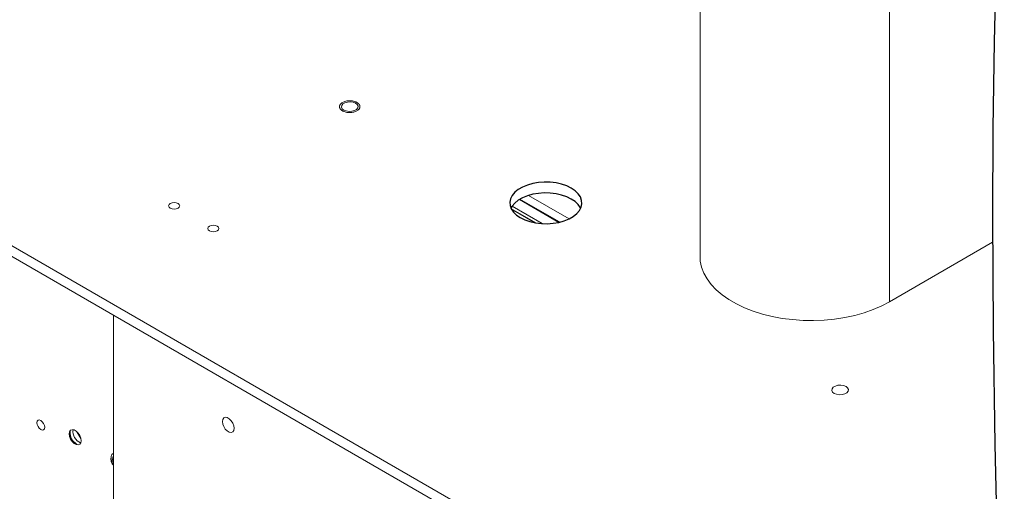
# Paper-space layout '_Isometric' of a CAD drawing. Header units: millimetres. Extents: x -1342 to 1339, y -551 to 2740.
# Tile 66 of 90: x 279 to 634, y 722 to 892. Entities that reach past the tile are written whole.
import ezdxf

# ---------------------------------------------------------------- set-up
doc = ezdxf.new("R2010")
doc.units = ezdxf.units.MM

psp = doc.layouts.new('_Isometric')

# ---------------------------------------------------------------- linework, layer by layer
at = {"color": 144, "linetype": 'Continuous', "lineweight": 18}
for p, q in [((-988.54, 1540.57), (514.77, 672.73)), ((-988.54, 1536.68), (514.77, 668.84)), ((524.03, 983.21), (524.03, 806.75)), ((592.32, 976.87), (592.32, 790.42)), ((458.92, 827.25), (473.16, 819.03)), ((458.92, 827.25), (473.16, 819.03)), ((462.19, 828.72), (476.8, 820.28)), ((455.88, 824.08), (465.06, 818.78)), ((456.03, 823.78), (464.55, 818.86)), ((467.15, 818.56), (456.29, 824.82)), ((629.48, 811.87), (592.32, 790.42)), ((312.59, 785.56), (312.59, 38.48)), ((296.78, 742.96), (296.8, 743.61))]:
    psp.add_line(p, q, dxfattribs=at)
at = {"color": 7, "linetype": 'Continuous', "lineweight": 25}
psp.add_line((473.33, 819.07), (459.04, 827.32), dxfattribs=at)
at = {"color": 7, "linetype": 'Continuous', "lineweight": 25, "flags": 128}
for points in [[(630.79, 914.72), (630, 884.04), (629.56, 852.85), (629.43, 821.22), (629.67, 780.35), (630.31, 739.03), (631.31, 697.39), (632.6, 655.56), (634.15, 613.65)], [(459.24, 820.72), (460.88, 819.92), (462.72, 819.28), (464.72, 818.83), (466.82, 818.58), (468.97, 818.53), (471.1, 818.68), (473.16, 819.03), (475.09, 819.58), (476.83, 820.3), (478.35, 821.17), (479.6, 822.18), (480.54, 823.3), (481.16, 824.48), (481.42, 825.71), (481.33, 826.95), (480.89, 828.17), (480.11, 829.32), (479.01, 830.39), (477.62, 831.33), (475.99, 832.13), (474.14, 832.77), (472.14, 833.22), (470.04, 833.47), (467.89, 833.52), (465.76, 833.37), (463.71, 833.02), (461.78, 832.47), (460.03, 831.75), (458.51, 830.87), (457.26, 829.87), (456.32, 828.75), (455.71, 827.56), (455.44, 826.33), (455.53, 825.1), (455.97, 823.88), (456.75, 822.73), (457.85, 821.66), (459.24, 820.72)], [(480.99, 824.08), (480.89, 824.28), (480.11, 825.43), (479.01, 826.5), (477.62, 827.44), (475.99, 828.24), (474.14, 828.88), (472.14, 829.33), (470.04, 829.58), (467.89, 829.63), (465.76, 829.48), (463.71, 829.13), (461.78, 828.58), (460.03, 827.86), (458.51, 826.99), (457.26, 825.98), (456.32, 824.86), (455.88, 824.08)]]:
    psp.add_lwpolyline(points, dxfattribs=at)
at = {"color": 144, "linetype": 'Continuous', "lineweight": 18, "flags": 128}
for points in [[(399.87, 861.93), (400.47, 861.44), (400.74, 860.86), (400.65, 860.26), (400.21, 859.71), (399.47, 859.29), (398.52, 859.03), (397.49, 858.98), (396.48, 859.14), (395.63, 859.48), (395.03, 859.97), (394.76, 860.56), (394.85, 861.16), (395.29, 861.7), (396.03, 862.13), (396.97, 862.38), (398.01, 862.43), (399.02, 862.28), (399.87, 861.93)], [(333.05, 824.17), (333.7, 823.92), (334.46, 823.83), (335.23, 823.92), (335.88, 824.17), (336.31, 824.55), (336.46, 824.99), (336.31, 825.43), (335.88, 825.81), (335.23, 826.06), (334.46, 826.14), (333.7, 826.06), (333.05, 825.81), (332.61, 825.43), (332.46, 824.99), (332.61, 824.55), (333.05, 824.17)], [(347.19, 816.01), (347.84, 815.76), (348.6, 815.67), (349.37, 815.76), (350.02, 816.01), (350.45, 816.38), (350.6, 816.82), (350.45, 817.27), (350.02, 817.64), (349.37, 817.89), (348.6, 817.98), (347.84, 817.89), (347.19, 817.64), (346.76, 817.27), (346.6, 816.82), (346.76, 816.38), (347.19, 816.01)], [(592.32, 790.42), (589.5, 788.94), (586.45, 787.62), (583.2, 786.48), (579.78, 785.52), (576.21, 784.75), (572.54, 784.18), (568.78, 783.82), (564.98, 783.66), (561.18, 783.71), (557.4, 783.98), (553.68, 784.44), (550.05, 785.11), (546.55, 785.98), (543.21, 787.03), (540.06, 788.26), (537.13, 789.66), (534.43, 791.21), (532.01, 792.91), (529.88, 794.73), (528.05, 796.66), (526.55, 798.68), (525.4, 800.77), (524.59, 802.92), (524.13, 805.1), (524.03, 806.75)], [(576.65, 759.88), (577.24, 759.39), (577.51, 758.81), (577.42, 758.21), (576.98, 757.66), (576.24, 757.24), (575.3, 756.98), (574.26, 756.93), (573.26, 757.09), (572.4, 757.43), (571.81, 757.92), (571.54, 758.5), (571.63, 759.1), (572.07, 759.65), (572.8, 760.07), (573.75, 760.33), (574.79, 760.38), (575.79, 760.23), (576.65, 759.88)], [(284.99, 746.85), (285.09, 747.41), (285.4, 747.76), (285.86, 747.85), (286.4, 747.67), (286.94, 747.23), (287.4, 746.61), (287.71, 745.9), (287.81, 745.22), (287.71, 744.65), (287.4, 744.3), (286.94, 744.21), (286.4, 744.4), (285.86, 744.84), (285.4, 745.45), (285.09, 746.16), (284.99, 746.85)], [(356.07, 744.86), (355.95, 745.77), (355.58, 746.72), (355.01, 747.59), (354.32, 748.28), (353.59, 748.71), (352.89, 748.81), (352.33, 748.59), (351.96, 748.07), (351.83, 747.31), (351.96, 746.39), (352.33, 745.44), (352.89, 744.57), (353.59, 743.88), (354.32, 743.46), (355.01, 743.35), (355.58, 743.57), (355.95, 744.09), (356.07, 744.86)], [(300.9, 740.39), (300.77, 741.3), (300.4, 742.25), (299.84, 743.12), (299.14, 743.81), (298.41, 744.24), (297.71, 744.35), (297.15, 744.13), (296.78, 743.6), (296.65, 742.84), (296.78, 741.93), (297.15, 740.98), (297.71, 740.1), (298.41, 739.41), (299.14, 738.99), (299.84, 738.88), (300.4, 739.1), (300.77, 739.63), (300.9, 740.39)], [(296.92, 742.9), (296.93, 743.84), (296.94, 743.9)]]:
    psp.add_lwpolyline(points, dxfattribs=at)
at = {"color": 144, "linetype": 'Continuous', "lineweight": 18}
for centre, radius, start, end in [((302.02, 743.53), 5.14, 187.01, 244.8358), ((302.36, 743.69), 4.38, 171.4487, 248.5596), ((310.6, 748.44), 12.19, 203.5577, 216.437), ((314.91, 733.64), 2.71, 149.0273, 210.9727)]:
    psp.add_arc(centre, radius, start, end, dxfattribs=at)
at = {"color": 7, "linetype": 'Continuous', "lineweight": 25}
for points, knots in [([(293.9, -11.39), (292.02, -14.79), (288.33, -21.45), (283.68, -31.63), (279.74, -41.6), (276.48, -51.35), (273.49, -62), (270.93, -73.46), (268.94, -85.57), (267.65, -96.98), (266.91, -107.63), (266.62, -117.5), (266.67, -127.02), (267, -136.05), (267.57, -144.48), (268.23, -151.71), (268.89, -157.55), (269.47, -162.1), (269.95, -165.49), (270.33, -168.05), (270.64, -170.09), (270.98, -172.18), (271.42, -174.89), (272.05, -178.48), (272.91, -183.06), (274.03, -188.66), (275.43, -195.14), (277.07, -202.12), (278.89, -209.26), (280.83, -216.39), (283.52, -225.68), (287.12, -237.09), (291.82, -250.57), (296.91, -263.95), (302.29, -277.03), (307.76, -289.44), (313.1, -300.86), (318.18, -311.16), (322.91, -320.34), (327.25, -328.44), (330.49, -334.3), (332.84, -338.48), (334.58, -341.52), (336.68, -345.16), (339.23, -349.49), (342.25, -354.53), (345.65, -360.08), (349.26, -365.84), (352.91, -371.53), (356.55, -377.08), (360.17, -382.48), (365.5, -390.26), (372.52, -400.16), (381.22, -411.85), (389.63, -422.65), (397.15, -431.88), (403.67, -439.6), (409.12, -445.87), (414.06, -451.38), (418.48, -456.21), (422.37, -460.36), (425.74, -463.89), (428.9, -467.13), (432.3, -470.57), (436.38, -474.61), (441.31, -479.37), (447.11, -484.79), (453.75, -490.77), (461.55, -497.5), (470.53, -504.82), (480.77, -512.6), (491.93, -520.38), (502.58, -527.07), (512.46, -532.63), (521.12, -537), (529.58, -540.76), (537.52, -543.81), (544.87, -546.19), (551.62, -547.98), (557.78, -549.26), (563.35, -550.12), (568.35, -550.62), (573.01, -550.86), (577.74, -550.87), (582.88, -550.59), (588.47, -549.92), (594.33, -548.75), (599.63, -547.23), (604.05, -545.63), (607.78, -544.05), (611.69, -542.13), (616.27, -539.55), (620.99, -536.42), (625.48, -532.95), (629.29, -529.63), (632.7, -526.35), (635.9, -522.96), (638.78, -519.63), (641.42, -516.34), (643.89, -513.04), (646.46, -509.36), (649.12, -505.26), (651.84, -500.73), (654.63, -495.71), (657.33, -490.44), (659.64, -485.54), (661.49, -481.39), (662.86, -478.15), (663.92, -475.55), (664.69, -473.6), (665.29, -472.07), (666, -470.23), (667, -467.53), (668.31, -463.88), (670.54, -457.34), (673.46, -447.98), (676.42, -437.17), (678.88, -427.26), (680.93, -418.2), (682.97, -408.41), (684.96, -397.86), (686.9, -386.49), (688.77, -374.28), (690.37, -362.62), (691.73, -351.63), (692.87, -341.51), (693.91, -331.39), (694.82, -321.75), (695.54, -313.43), (696.1, -306.43), (696.53, -300.7), (696.88, -295.73), (697.17, -291.55), (697.39, -288.18), (697.56, -285.54), (697.68, -283.53), (697.78, -281.97), (697.85, -280.71), (697.92, -279.6), (697.98, -278.52), (698.05, -277.36), (698.18, -275.15), (698.37, -271.62), (698.63, -266.71), (698.91, -261.13), (699.2, -254.91), (699.5, -247.89), (699.81, -239.96), (700.11, -231.11), (700.4, -221.29), (700.67, -210.56), (700.92, -198.75), (701.12, -185.94), (701.28, -172.11), (701.36, -157.59), (701.38, -142.42), (701.33, -126.61), (701.19, -109.82), (700.97, -92.02), (700.66, -73.2), (700.25, -53.74), (699.75, -33.66), (699.16, -12.99), (698.46, 8.65), (697.66, 31.26), (696.8, 53.48), (695.91, 75.19), (694.99, 96.21), (694.02, 117.6), (692.99, 139.17), (691.93, 160.77), (690.35, 192.18), (688.18, 233.38), (685.49, 282.81), (682.85, 330.52), (680.32, 376.39), (677.84, 421.86), (675.47, 466.84), (673.23, 510.97), (671.18, 554.16), (669.33, 596.34), (667.7, 637.69), (666.4, 675.9), (665.41, 710.98), (664.69, 742.98), (664.19, 774.24), (663.92, 804.73), (663.89, 834.41), (664.11, 863.25), (664.59, 890.48), (665.3, 916.12), (666.23, 940.19), (667.4, 963.46), (668.82, 985.92), (670.5, 1007.54), (672.22, 1025.94), (673.86, 1041.26), (675.34, 1053.61), (676.89, 1065.37), (678.48, 1076.38), (680.08, 1086.51), (681.76, 1096.3), (683.5, 1105.67), (685.29, 1114.59), (687, 1122.51), (688.68, 1129.76), (690.3, 1136.31), (691.84, 1142.14), (693.19, 1146.97), (694.33, 1150.87), (695.25, 1153.86), (695.92, 1155.99), (696.29, 1157.14), (696.45, 1157.64), (696.54, 1157.93), (696.74, 1158.54), (697.09, 1159.58), (697.65, 1161.26), (698.45, 1163.59), (699.49, 1166.52), (701.13, 1170.97), (703.54, 1177.06), (706.97, 1184.93), (710.53, 1192.22), (714.02, 1198.69), (717.06, 1203.91), (720.01, 1208.63), (722.64, 1212.59), (724.85, 1215.76), (726.62, 1218.18), (727.91, 1219.92), (728.93, 1221.25), (729.9, 1222.5), (731.09, 1224.01), (732.98, 1226.35), (734.91, 1228.67), (736.35, 1230.31), (736.79, 1230.8)], [0, 0, 0, 0, 0.004123, 0.008074, 0.011864, 0.015499, 0.018986, 0.023625, 0.027987, 0.032071, 0.035877, 0.0394, 0.042636, 0.046075, 0.0491, 0.051703, 0.053882, 0.055408, 0.056638, 0.057569, 0.058198, 0.058858, 0.059842, 0.061152, 0.062789, 0.06486, 0.067299, 0.069937, 0.072584, 0.075242, 0.077908, 0.083019, 0.088155, 0.093312, 0.09848, 0.103414, 0.107951, 0.112086, 0.115814, 0.119093, 0.121995, 0.12304, 0.124264, 0.125773, 0.127567, 0.12969, 0.132101, 0.134581, 0.137011, 0.139391, 0.141721, 0.144, 0.149541, 0.154756, 0.159645, 0.16421, 0.167496, 0.170451, 0.173082, 0.175395, 0.177431, 0.179152, 0.180598, 0.182254, 0.184295, 0.186719, 0.189545, 0.192741, 0.19622, 0.200482, 0.20504, 0.209861, 0.214908, 0.218383, 0.221921, 0.225254, 0.228307, 0.231099, 0.233645, 0.235962, 0.238058, 0.239942, 0.241623, 0.243368, 0.245338, 0.247537, 0.249909, 0.252372, 0.254034, 0.255581, 0.257358, 0.259406, 0.262104, 0.264477, 0.266612, 0.268591, 0.270603, 0.272688, 0.27434, 0.276154, 0.278143, 0.280315, 0.282678, 0.285245, 0.288023, 0.290666, 0.292556, 0.294141, 0.295407, 0.296345, 0.296967, 0.297626, 0.299025, 0.30087, 0.302875, 0.308389, 0.314113, 0.317981, 0.322127, 0.326581, 0.331356, 0.336467, 0.341928, 0.347755, 0.352059, 0.356554, 0.36117, 0.365445, 0.369278, 0.372119, 0.374629, 0.376801, 0.378625, 0.380098, 0.381214, 0.382085, 0.382718, 0.383264, 0.383722, 0.384174, 0.38468, 0.385241, 0.387066, 0.389312, 0.391678, 0.394391, 0.397457, 0.400884, 0.404762, 0.409032, 0.413705, 0.41879, 0.424297, 0.430237, 0.436619, 0.442971, 0.449724, 0.456886, 0.464464, 0.472467, 0.480899, 0.489249, 0.497991, 0.507127, 0.516661, 0.526593, 0.535175, 0.544033, 0.553043, 0.562064, 0.57109, 0.580117, 0.601363, 0.622513, 0.641603, 0.660516, 0.679206, 0.697632, 0.715755, 0.733222, 0.750326, 0.767035, 0.783319, 0.796437, 0.80923, 0.821685, 0.833788, 0.845527, 0.856891, 0.867869, 0.877584, 0.886961, 0.895992, 0.904672, 0.912996, 0.920961, 0.925841, 0.930572, 0.935097, 0.939273, 0.943111, 0.946629, 0.950385, 0.953743, 0.956728, 0.95936, 0.96195, 0.964141, 0.965959, 0.967424, 0.968552, 0.969355, 0.96984, 0.969866, 0.969927, 0.970166, 0.970561, 0.971109, 0.972075, 0.97322, 0.974452, 0.977168, 0.980211, 0.983581, 0.98577, 0.988012, 0.989997, 0.991696, 0.993106, 0.994153, 0.994937, 0.995453, 0.995969, 0.996671, 0.997561, 0.999273, 1, 1, 1, 1]), ([(312.5, 731.55), (312.5, 731.55), (312.35, 731.77), (312.14, 732.24), (311.81, 733.12), (311.76, 733.74), (311.72, 734.14)], [0, 0, 0, 0, 0.008608, 0.26962, 0.525209, 1, 1, 1, 1])]:
    psp.add_open_spline(points, degree=3, knots=knots, dxfattribs=at)
at = {"color": 144, "linetype": 'Continuous', "lineweight": 18}
for points, knots in [([(401.36, 861.14), (401.34, 861.18), (401.32, 861.26), (401.26, 861.37), (401.19, 861.47), (401.12, 861.58), (401.03, 861.68), (400.93, 861.78), (400.8, 861.91), (400.61, 862.06), (400.36, 862.22), (400.08, 862.36), (399.67, 862.54), (399.1, 862.7), (398.39, 862.82), (397.68, 862.85), (396.99, 862.8), (396.32, 862.69), (395.69, 862.49), (395.12, 862.22), (394.72, 861.94), (394.46, 861.68), (394.31, 861.48), (394.19, 861.28), (394.11, 861.07), (394.06, 860.87), (394.05, 860.67), (394.07, 860.47), (394.12, 860.34), (394.14, 860.27)], [0, 0, 0, 0, 0.017277, 0.03443, 0.05151, 0.068566, 0.085649, 0.10281, 0.120098, 0.152252, 0.184451, 0.217289, 0.250174, 0.315809, 0.38008, 0.440024, 0.500014, 0.559959, 0.619949, 0.68422, 0.749855, 0.782693, 0.815578, 0.847732, 0.879931, 0.910075, 0.939954, 0.969839, 1, 1, 1, 1]), ([(394.14, 860.27), (394.15, 860.23), (394.18, 860.16), (394.24, 860.05), (394.3, 859.94), (394.38, 859.83), (394.47, 859.73), (394.56, 859.63), (394.7, 859.5), (394.88, 859.36), (395.14, 859.2), (395.42, 859.05), (395.83, 858.88), (396.39, 858.71), (397.1, 858.6), (397.82, 858.56), (398.51, 858.61), (399.18, 858.73), (399.81, 858.92), (400.38, 859.19), (400.78, 859.48), (401.03, 859.73), (401.19, 859.93), (401.31, 860.13), (401.39, 860.34), (401.43, 860.55), (401.44, 860.75), (401.42, 860.95), (401.38, 861.08), (401.36, 861.14)], [0, 0, 0, 0, 0.0172769, 0.0344302, 0.0515097, 0.0685658, 0.085649, 0.1028097, 0.1200975, 0.1522516, 0.1844511, 0.2172894, 0.2501741, 0.3158091, 0.3800802, 0.4400244, 0.5000144, 0.5599587, 0.6199487, 0.6842198, 0.7498548, 0.7826931, 0.8155778, 0.8477318, 0.8799314, 0.9100752, 0.9399544, 0.9698393, 1, 1, 1, 1]), ([(299.39, 738.97), (299.19, 739.07), (298.81, 739.27), (298.28, 739.8), (297.81, 740.38), (297.42, 741.02), (297, 741.9), (296.86, 742.54), (296.78, 742.96)], [0, 0, 0, 0, 0.16202, 0.304049, 0.449091, 0.594134, 0.736162, 1, 1, 1, 1]), ([(311.72, 734.14), (311.76, 734.5), (311.81, 735.05), (312.14, 735.56), (312.38, 735.8), (312.55, 735.85), (312.59, 735.87)], [0, 0, 0, 0, 0.450079, 0.692364, 0.939791, 1, 1, 1, 1])]:
    psp.add_open_spline(points, degree=3, knots=knots, dxfattribs=at)

doc.saveas('drawing.dxf')
